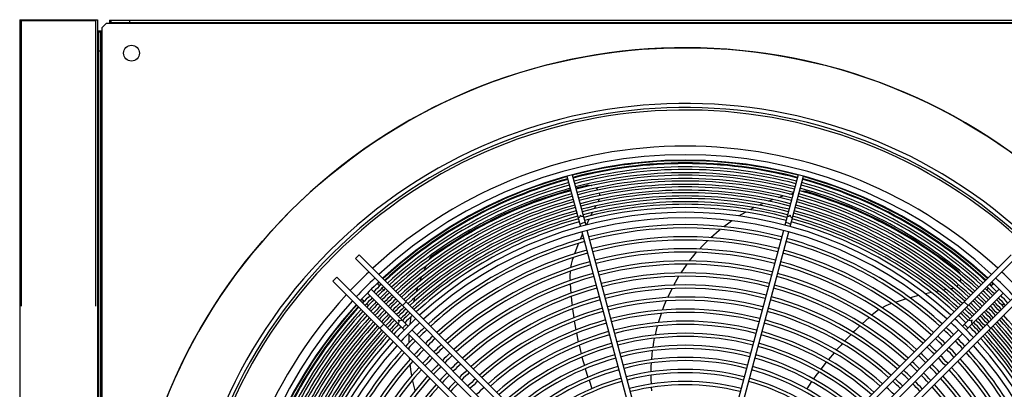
# Model space of a CAD drawing. Header units: centimetres. Extents: x -92429 to 178773, y 2337 to 428125.
# Tile 26 of 138: x 162417 to 162501, y 8945 to 8977. Entities that reach past the tile are written whole.
import ezdxf

# ---------------------------------------------------------------- set-up
doc = ezdxf.new("R2010")
doc.units = ezdxf.units.CM
doc.header["$LTSCALE"] = 50
doc.linetypes.add('DASHED', pattern=[0.75, 0.5, -0.25])
doc.layers.add('WL_urządzenia', color=1, linetype='Continuous')

msp = doc.modelspace()

# ---------------------------------------------------------------- linework, layer by layer
at = {"layer": 'WL_urządzenia', "color": 1, "linetype": 'Continuous'}
for p, q in [((162417.438, 8976.682, 2170), (162424.019, 8976.682, 2170)), ((162417.438, 8976.682, 2170), (162417.438, 8877.4, 2170)), ((162424.019, 8976.682, 2170), (162424.019, 8877.4, 2170)), ((162425.039, 8976.635, 2170), (162425.039, 8976.357, 2170)), ((162425.039, 8976.635, 2170), (162522.374, 8976.635, 2170)), ((162425.132, 8976.635, 2170), (162425.132, 8976.45, 2170)), ((162426.708, 8976.635, 2170), (162426.708, 8976.45, 2170)), ((162424.761, 8976.357, 2170), (162424.39, 8975.987, 2170)), ((162424.39, 8975.987, 2170), (162424.39, 8975.708, 2170)), ((162425.039, 8976.357, 2170), (162424.761, 8976.357, 2170)), ((162425.039, 8976.45, 2170), (162425.132, 8976.45, 2170)), ((162522.374, 8976.357, 2170), (162425.039, 8976.357, 2170)), ((162425.132, 8976.45, 2170), (162522.281, 8976.45, 2170)), ((162424.39, 8975.708, 2170), (162424.112, 8975.708, 2170)), ((162424.112, 8975.708, 2170), (162424.112, 8878.373, 2170)), ((162424.297, 8975.616, 2170), (162424.112, 8975.616, 2170)), ((162424.297, 8975.616, 2170), (162424.297, 8975.708, 2170)), ((162424.297, 8878.466, 2170), (162424.297, 8975.616, 2170)), ((162424.39, 8975.708, 2170), (162424.39, 8878.373, 2170)), ((162424.112, 8974.04, 2170), (162424.297, 8974.04, 2170)), ((162463.706, 8963.468, 2170), (162464.846, 8959.215, 2170)), ((162464.154, 8963.588, 2170), (162465.293, 8959.335, 2170)), ((162483.259, 8963.588, 2170), (162482.12, 8959.335, 2170)), ((162482.567, 8959.215, 2170), (162483.707, 8963.468, 2170)), ((162464.454, 8962.469, 2170), (162465.328, 8962.686, 2170)), ((162465.328, 8962.686, 2170), (162465.404, 8962.7, 2170)), ((162465.404, 8962.7, 2170), (162465.589, 8962.709, 2170)), ((162465.589, 8962.709, 2170), (162465.768, 8962.682, 2170)), ((162465.768, 8962.682, 2170), (162465.795, 8962.675, 2170)), ((162461.167, 8961.443, 2170), (162464.006, 8962.349, 2170)), ((162466.163, 8962.47, 2170), (162466.228, 8962.404, 2170)), ((162466.228, 8962.404, 2170), (162466.319, 8962.286, 2170)), ((162466.434, 8962.026, 2170), (162466.457, 8961.92, 2170)), ((162466.457, 8961.92, 2170), (162466.466, 8961.815, 2170)), ((162481.591, 8961.675, 2170), (162481.986, 8961.801, 2170)), ((162482.526, 8961.955, 2170), (162482.844, 8962.036, 2170)), ((162483.547, 8962.191, 2170), (162483.578, 8962.197, 2170)), ((162483.578, 8962.197, 2170), (162483.732, 8962.214, 2170)), ((162483.732, 8962.214, 2170), (162483.915, 8962.2, 2170)), ((162483.915, 8962.2, 2170), (162484.015, 8962.176, 2170)), ((162484.015, 8962.176, 2170), (162484.659, 8961.981, 2170)), ((162484.659, 8961.981, 2170), (162487.567, 8960.933, 2170)), ((162458.296, 8960.257, 2170), (162461.167, 8961.443, 2170)), ((162466.145, 8960.955, 2170), (162466.016, 8960.712, 2170)), ((162466.147, 8960.96, 2170), (162466.145, 8960.955, 2170)), ((162466.351, 8961.335, 2170), (162466.322, 8961.283, 2170)), ((162466.379, 8961.39, 2170), (162466.351, 8961.335, 2170)), ((162466.429, 8961.523, 2170), (162466.379, 8961.39, 2170)), ((162479.931, 8961.014, 2170), (162480.129, 8961.104, 2170)), ((162480.129, 8961.104, 2170), (162480.269, 8961.166, 2170)), ((162480.729, 8961.359, 2170), (162481.094, 8961.5, 2170)), ((162487.567, 8960.933, 2170), (162490.393, 8959.634, 2170)), ((162455.532, 8958.829, 2170), (162458.296, 8960.257, 2170)), ((162465.849, 8960.388, 2170), (162465.724, 8960.139, 2170)), ((162478.248, 8960.102, 2170), (162478.791, 8960.425, 2170)), ((162479.189, 8960.644, 2170), (162479.504, 8960.807, 2170)), ((162465.564, 8959.814, 2170), (162465.344, 8959.348, 2170)), ((162476.957, 8959.206, 2170), (162477.377, 8959.518, 2170)), ((162477.377, 8959.518, 2170), (162477.652, 8959.712, 2170)), ((162490.393, 8959.634, 2170), (162493.096, 8958.103, 2170)), ((162452.917, 8957.183, 2170), (162455.532, 8958.829, 2170)), ((162465.01, 8958.602, 2170), (162464.807, 8958.121, 2170)), ((162464.966, 8958.767, 2170), (162468.853, 8944.261, 2170)), ((162469.3, 8944.381, 2170), (162465.413, 8958.887, 2170)), ((162475.86, 8958.277, 2170), (162476.568, 8958.896, 2170)), ((162476.568, 8958.896, 2170), (162476.643, 8958.957, 2170)), ((162482, 8958.887, 2170), (162478.113, 8944.381, 2170)), ((162478.561, 8944.261, 2170), (162482.448, 8958.767, 2170)), ((162464.674, 8957.793, 2170), (162464.362, 8956.977, 2170)), ((162474.903, 8957.308, 2170), (162475.123, 8957.546, 2170)), ((162475.123, 8957.546, 2170), (162475.585, 8958.016, 2170)), ((162493.096, 8958.103, 2170), (162495.633, 8956.367, 2170)), ((162445.816, 8956.505, 2170), (162446.143, 8956.833, 2170)), ((162446.143, 8956.833, 2170), (162470.172, 8932.804, 2170)), ((162452.162, 8956.596, 2170), (162452.286, 8956.731, 2170)), ((162452.286, 8956.731, 2170), (162452.366, 8956.796, 2170)), ((162452.366, 8956.796, 2170), (162452.917, 8957.183, 2170)), ((162464.362, 8956.977, 2170), (162464.34, 8956.917, 2170)), ((162474.071, 8956.311, 2170), (162474.442, 8956.776, 2170)), ((162474.442, 8956.776, 2170), (162474.664, 8957.038, 2170)), ((162477.241, 8932.804, 2170), (162501.27, 8956.833, 2170)), ((162469.781, 8932.539, 2170), (162445.816, 8956.505, 2170)), ((162451.623, 8955.486, 2170), (162451.803, 8955.892, 2170)), ((162452.066, 8956.436, 2170), (162452.081, 8956.464, 2170)), ((162452.081, 8956.464, 2170), (162452.162, 8956.596, 2170)), ((162464.063, 8956.037, 2170), (162464.007, 8955.737, 2170)), ((162464.146, 8956.357, 2170), (162464.063, 8956.037, 2170)), ((162464.216, 8956.571, 2170), (162464.146, 8956.357, 2170)), ((162464.222, 8956.588, 2170), (162464.216, 8956.571, 2170)), ((162473.352, 8955.292, 2170), (162473.805, 8955.954, 2170)), ((162473.805, 8955.954, 2170), (162473.864, 8956.034, 2170)), ((162501.598, 8956.505, 2170), (162477.632, 8932.539, 2170)), ((162495.633, 8956.367, 2170), (162496.637, 8955.589, 2170)), ((162463.967, 8955.392, 2170), (162463.954, 8955.078, 2170)), ((162463.954, 8955.078, 2170), (162463.957, 8954.841, 2170)), ((162463.97, 8955.431, 2170), (162463.967, 8955.392, 2170)), ((162472.737, 8954.258, 2170), (162473.174, 8955.011, 2170)), ((162496.637, 8955.589, 2170), (162496.695, 8955.538, 2170)), ((162496.695, 8955.538, 2170), (162496.816, 8955.397, 2170)), ((162496.816, 8955.397, 2170), (162496.904, 8955.239, 2170)), ((162496.904, 8955.239, 2170), (162496.915, 8955.213, 2170)), ((162443.915, 8954.604, 2170), (162444.242, 8954.932, 2170)), ((162467.943, 8930.576, 2170), (162443.915, 8954.604, 2170)), ((162444.242, 8954.932, 2170), (162468.208, 8930.966, 2170)), ((162447.659, 8954.399, 2170), (162447.866, 8954.193, 2170)), ((162451.269, 8954.576, 2170), (162451.413, 8954.966, 2170)), ((162463.957, 8954.841, 2170), (162463.966, 8954.645, 2170)), ((162463.982, 8954.355, 2170), (162464.035, 8953.587, 2170)), ((162479.205, 8930.966, 2170), (162503.171, 8954.932, 2170)), ((162503.498, 8954.604, 2170), (162479.47, 8930.576, 2170)), ((162496.728, 8954.227, 2170), (162496.651, 8954.155, 2170)), ((162496.798, 8954.31, 2170), (162496.728, 8954.227, 2170)), ((162496.969, 8954.706, 2170), (162496.931, 8954.561, 2170)), ((162496.98, 8954.798, 2170), (162496.969, 8954.706, 2170)), ((162499.547, 8954.193, 2170), (162499.754, 8954.399, 2170)), ((162446.832, 8953.588, 2170), (162449.946, 8950.474, 2170)), ((162450.273, 8950.802, 2170), (162447.16, 8953.915, 2170)), ((162448.062, 8953.996, 2170), (162448.213, 8953.846, 2170)), ((162450.987, 8953.703, 2170), (162451.101, 8954.077, 2170)), ((162472.25, 8953.283, 2170), (162472.586, 8953.973, 2170)), ((162493.436, 8953.38, 2170), (162492.719, 8953.188, 2170)), ((162494.519, 8953.634, 2170), (162494.016, 8953.521, 2170)), ((162495.146, 8953.763, 2170), (162494.874, 8953.709, 2170)), ((162495.776, 8953.88, 2170), (162495.505, 8953.831, 2170)), ((162495.781, 8953.88, 2170), (162495.776, 8953.88, 2170)), ((162496.202, 8953.951, 2170), (162496.143, 8953.941, 2170)), ((162496.262, 8953.962, 2170), (162496.202, 8953.951, 2170)), ((162496.399, 8954.005, 2170), (162496.262, 8953.962, 2170)), ((162500.253, 8953.915, 2170), (162497.14, 8950.802, 2170)), ((162500.581, 8953.588, 2170), (162497.467, 8950.474, 2170)), ((162499.2, 8953.846, 2170), (162499.351, 8953.996, 2170)), ((162446.555, 8952.882, 2170), (162446.348, 8953.089, 2170)), ((162446.902, 8952.535, 2170), (162446.752, 8952.685, 2170)), ((162449.791, 8952.53, 2170), (162450.119, 8952.858, 2170)), ((162450.768, 8952.861, 2170), (162450.818, 8953.074, 2170)), ((162450.818, 8953.074, 2170), (162450.856, 8953.222, 2170)), ((162464.061, 8953.3, 2170), (162464.12, 8952.718, 2170)), ((162464.12, 8952.718, 2170), (162464.14, 8952.539, 2170)), ((162471.896, 8952.447, 2170), (162472.092, 8952.927, 2170)), ((162472.218, 8953.214, 2170), (162472.25, 8953.283, 2170)), ((162490.922, 8952.623, 2170), (162490.619, 8952.492, 2170)), ((162491.133, 8952.7, 2170), (162490.922, 8952.623, 2170)), ((162491.15, 8952.706, 2170), (162491.133, 8952.7, 2170)), ((162491.543, 8952.835, 2170), (162491.482, 8952.816, 2170)), ((162492.378, 8953.091, 2170), (162491.543, 8952.835, 2170)), ((162497.295, 8952.858, 2170), (162497.622, 8952.53, 2170)), ((162500.662, 8952.685, 2170), (162500.511, 8952.535, 2170)), ((162450.653, 8952.323, 2170), (162450.668, 8952.398, 2170)), ((162464.175, 8952.255, 2170), (162464.28, 8951.502, 2170)), ((162471.542, 8951.44, 2170), (162471.686, 8951.877, 2170)), ((162471.789, 8952.164, 2170), (162471.839, 8952.298, 2170)), ((162471.839, 8952.298, 2170), (162471.896, 8952.447, 2170)), ((162489.611, 8951.839, 2170), (162489.462, 8951.711, 2170)), ((162489.796, 8951.988, 2170), (162489.611, 8951.839, 2170)), ((162490.052, 8952.17, 2170), (162489.796, 8951.988, 2170)), ((162490.084, 8952.191, 2170), (162490.052, 8952.17, 2170)), ((162490.619, 8952.492, 2170), (162490.348, 8952.351, 2170)), ((162447.89, 8950.629, 2170), (162448.218, 8950.957, 2170)), ((162450.45, 8950.975, 2170), (162450.529, 8951.601, 2170)), ((162464.324, 8951.221, 2170), (162464.35, 8951.063, 2170)), ((162464.35, 8951.063, 2170), (162464.454, 8950.476, 2170)), ((162471.443, 8951.112, 2170), (162471.542, 8951.44, 2170)), ((162489.243, 8951.521, 2170), (162488.671, 8951.005, 2170)), ((162499.195, 8950.957, 2170), (162499.523, 8950.629, 2170)), ((162450.273, 8950.146, 2170), (162460.893, 8939.527, 2170)), ((162450.374, 8949.928, 2170), (162450.378, 8950.041, 2170)), ((162461.221, 8939.855, 2170), (162450.601, 8950.474, 2170)), ((162464.507, 8950.198, 2170), (162464.661, 8949.462, 2170)), ((162471.178, 8950.06, 2170), (162471.27, 8950.46, 2170)), ((162471.27, 8950.46, 2170), (162471.363, 8950.825, 2170)), ((162496.812, 8950.474, 2170), (162486.193, 8939.855, 2170)), ((162486.52, 8939.527, 2170), (162497.14, 8950.146, 2170)), ((162487.708, 8950.075, 2170), (162487.179, 8949.529, 2170)), ((162488.038, 8950.404, 2170), (162487.91, 8950.278, 2170)), ((162488.46, 8950.809, 2170), (162488.038, 8950.404, 2170)), ((162450.362, 8949.405, 2170), (162450.374, 8949.928, 2170)), ((162464.724, 8949.187, 2170), (162464.902, 8948.46, 2170)), ((162470.987, 8949.012, 2170), (162471.057, 8949.447, 2170)), ((162471.057, 8949.447, 2170), (162471.118, 8949.774, 2170)), ((162486.876, 8949.203, 2170), (162486.477, 8948.76, 2170)), ((162486.984, 8949.321, 2170), (162486.876, 8949.203, 2170)), ((162450.366, 8948.908, 2170), (162450.364, 8949.004, 2170)), ((162450.369, 8948.805, 2170), (162450.366, 8948.908, 2170)), ((162470.87, 8947.969, 2170), (162470.911, 8948.415, 2170)), ((162470.911, 8948.415, 2170), (162470.948, 8948.727, 2170)), ((162486.291, 8948.547, 2170), (162485.806, 8947.972, 2170)), ((162450.418, 8947.968, 2170), (162450.406, 8948.112, 2170)), ((162450.54, 8946.938, 2170), (162450.455, 8947.591, 2170)), ((162464.973, 8948.188, 2170), (162465.078, 8947.806, 2170)), ((162465.078, 8947.806, 2170), (162465.175, 8947.47, 2170)), ((162470.834, 8947.377, 2170), (162470.85, 8947.686, 2170)), ((162485.628, 8947.754, 2170), (162485.164, 8947.166, 2170)), ((162450.592, 8946.618, 2170), (162450.54, 8946.938, 2170)), ((162465.255, 8947.202, 2170), (162465.48, 8946.493, 2170)), ((162470.822, 8946.934, 2170), (162470.834, 8947.377, 2170)), ((162484.994, 8946.943, 2170), (162484.758, 8946.625, 2170)), ((162450.727, 8945.927, 2170), (162450.658, 8946.264, 2170)), ((162450.866, 8945.348, 2170), (162450.727, 8945.927, 2170)), ((162465.568, 8946.228, 2170), (162465.571, 8946.22, 2170)), ((162465.571, 8946.22, 2170), (162465.816, 8945.528, 2170)), ((162470.825, 8946.349, 2170), (162470.821, 8946.653, 2170)), ((162470.842, 8945.907, 2170), (162470.825, 8946.349, 2170)), ((162484.39, 8946.113, 2170), (162483.97, 8945.5, 2170)), ((162484.758, 8946.625, 2170), (162484.552, 8946.341, 2170)), ((162470.881, 8945.345, 2170), (162470.859, 8945.628, 2170))]:
    msp.add_line(p, q, dxfattribs=at)
at = {"layer": 'WL_urządzenia', "color": 1, "linetype": 'DASHED'}
for p, q in [((162423.88, 8976.589, 2170), (162417.577, 8976.589, 2170)), ((162417.577, 8877.493, 2170), (162417.577, 8976.589, 2170)), ((162423.88, 8877.493, 2170), (162423.88, 8976.589, 2170))]:
    msp.add_line(p, q, dxfattribs=at)
at = {"layer": 'WL_urządzenia', "color": 1, "linetype": 'Continuous'}
for points in [[(162465.1, 8960.058, -0.407676), (162464.827, 8960.179, -0.407676), (162464.652, 8959.938)], [(162482.761, 8959.938, -0.407676), (162482.586, 8960.179, -0.407676), (162482.313, 8960.058)], [(162465.238, 8959.54, -0.037253), (162465.012, 8959.488, -0.037253), (162464.791, 8959.42)], [(162482.622, 8959.42, -0.037253), (162482.401, 8959.488, -0.037253), (162482.175, 8959.54)], [(162449.744, 8951.331, -0.407676), (162449.448, 8951.3, -0.407676), (162449.417, 8951.003)], [(162450.123, 8950.952, -0.037253), (162449.953, 8950.794, -0.037253), (162449.796, 8950.624)], [(162497.617, 8950.624, -0.037253), (162497.46, 8950.794, -0.037253), (162497.29, 8950.952)], [(162497.997, 8951.003, -0.407676), (162497.965, 8951.3, -0.407676), (162497.669, 8951.331)]]:
    msp.add_lwpolyline(points, format="xyb", dxfattribs=at)
for centre, radius in [((162426.893, 8973.854, 2170), 0.672), ((162426.893, 8973.854, 2170), 0.672), ((162473.707, 8927.041, 2170), 47.277)]:
    msp.add_circle(centre, radius, dxfattribs=at)
for radius, start, end in [(47.277, 319.44157, 310.55843), (42.566, 317.99606, 312.00394), (42.222, 318.02047, 311.97953), (42.012, 318.03557, 311.96443), (38.964, 47.31794, 132.68206), (38.239, 47.36195, 132.63805), (37.775, 47.39095, 132.60905), (37.729, 75.35194, 104.64806), (37.544, 75.35368, 104.64632), (37.483, 75.35425, 104.64575), (37.205, 75.3569, 104.6431), (37.729, 105.35194, 132.60611), (36.992, 75.35895, 104.64105), (36.714, 75.36167, 104.63833), (36.501, 75.36378, 104.63622), (37.729, 47.39389, 74.64806), (37.544, 105.35368, 132.59429), (37.483, 105.35425, 132.59039), (37.205, 105.3569, 132.57237), (36.992, 105.35895, 132.5584), (36.223, 75.36657, 104.63343), (36.011, 75.36874, 104.63126), (35.732, 75.37161, 104.62839), (35.52, 75.37383, 104.62617), (36.992, 47.4416, 74.64105), (37.205, 47.42763, 74.6431), (37.483, 47.40961, 74.64575), (37.544, 47.40571, 74.64632), (36.714, 105.36167, 132.5399), (36.501, 105.36378, 132.52556), (36.223, 105.36657, 132.50655), (36.011, 105.36874, 132.49181), (35.242, 75.37678, 104.62322), (35.029, 75.37907, 104.62093), (34.751, 75.3821, 104.6179), (36.011, 47.50819, 74.63126), (36.223, 47.49345, 74.63343), (36.501, 47.47444, 74.63622), (36.714, 47.4601, 74.63833), (35.732, 105.37161, 132.47228), (35.52, 105.37383, 132.45714), (35.242, 105.37678, 132.43706), (34.538, 75.38445, 104.61555), (34.26, 75.38758, 104.61242), (34.048, 75.39, 104.61), (35.242, 47.56294, 74.62322), (35.52, 47.54286, 74.62617), (35.732, 47.52772, 74.62839), (35.029, 105.37907, 132.42149), (34.751, 105.3821, 132.40084), (34.538, 105.38445, 132.38482), (34.26, 105.38758, 132.36358), (33.372, 47.70664, 132.29336), (33.769, 75.39321, 104.60679), (34.26, 47.63642, 74.61242), (34.538, 47.61518, 74.61555), (34.751, 47.59916, 74.6179), (35.029, 47.57851, 74.62093), (34.048, 105.39, 132.3471), (33.769, 105.39321, 132.32524), (32.908, 47.74479, 132.25521), (32.329, 75.41073, 104.58927), (33.769, 47.67476, 74.60679), (34.048, 47.6529, 74.61), (32.051, 75.41429, 104.58571), (31.31, 75.4241, 104.5759), (32.329, 105.41073, 132.20596), (32.051, 105.41429, 132.18169), (31.032, 75.4279, 104.5721), (32.051, 47.81831, 74.58571), (32.329, 47.79404, 74.58927), (31.31, 105.4241, 132.11495), (31.032, 105.4279, 132.08907), (30.291, 75.43836, 104.56164), (30.013, 75.44243, 104.55757), (31.032, 47.91093, 74.5721), (31.31, 47.88505, 74.5759), (30.291, 105.43836, 132.01781), (30.013, 105.44243, 131.99015), (29.272, 75.45362, 104.54638), (28.994, 75.45797, 104.54203), (30.013, 48.00985, 74.55757), (30.291, 47.98219, 74.56164), (38.964, 133.36403, 136.63597), (29.272, 105.45362, 131.91389), (28.253, 75.46998, 104.53002), (27.975, 75.47466, 104.52534), (29.272, 48.08611, 74.54638), (38.964, 43.36403, 46.63597), (38.239, 133.33298, 136.66702), (37.775, 133.31252, 136.68748), (37.483, 133.29935, 134.64575), (37.729, 133.31044, 133.5921), (37.544, 133.3021, 133.58515), (28.994, 105.45798, 131.88426), (28.253, 105.46999, 131.80248), (27.234, 75.48757, 104.51243), (28.253, 48.19752, 74.53001), (28.994, 48.11574, 74.54202), (37.483, 45.35425, 46.70065), (37.544, 46.41485, 46.6979), (37.729, 46.4079, 46.68956), (37.775, 43.31252, 46.68748), (38.239, 43.33298, 46.66702), (38.964, 137.31794, 222.68206), (37.483, 135.35425, 136.70065), (37.205, 133.28663, 134.6431), (36.992, 133.27678, 134.64105), (36.714, 133.26373, 134.63833), (36.501, 133.25361, 134.63622), (36.223, 133.24019, 134.63343), (27.975, 105.47466, 131.77065), (26.956, 75.4926, 104.5074), (27.975, 48.22935, 74.52534), (36.223, 45.36657, 46.75981), (36.501, 45.36378, 46.74639), (36.714, 45.36167, 46.73627), (36.992, 45.35895, 46.72322), (37.205, 45.3569, 46.71337), (37.483, 43.29935, 44.64575), (38.239, 137.36195, 222.63805), (37.775, 137.39095, 222.60905), (37.729, 137.39389, 164.64806), (37.729, 136.4079, 136.68956), (37.544, 136.41485, 136.6979), (37.205, 135.3569, 136.71337), (36.992, 135.35895, 136.72322), (36.714, 135.36167, 136.73628), (36.501, 135.36378, 136.74639), (36.011, 133.2298, 134.63126), (35.732, 133.21602, 134.62839), (35.52, 133.20533, 134.62617), (35.242, 133.19117, 134.62322), (35.029, 133.18018, 134.62093), (27.234, 105.48757, 131.68271), (26.956, 105.4926, 131.64844), (26.215, 75.50652, 104.49348), (25.937, 75.51196, 104.48804), (26.956, 48.35156, 74.5074), (27.234, 48.31729, 74.51243), (35.029, 45.37907, 46.81982), (35.242, 45.37678, 46.80883), (35.52, 45.37383, 46.79467), (35.732, 45.37161, 46.78398), (36.011, 45.36874, 46.7702), (36.501, 43.25361, 44.63622), (36.714, 43.26372, 44.63833), (36.992, 43.27678, 44.64105), (37.205, 43.28663, 44.6431), (37.544, 137.40572, 164.64632), (37.483, 137.40961, 164.64575), (37.205, 137.42763, 164.6431), (36.992, 137.4416, 164.64105), (36.714, 137.4601, 164.63833), (36.501, 137.47444, 164.63622), (36.223, 135.36657, 136.75981), (36.011, 135.36874, 136.7702), (35.732, 135.37161, 136.78398), (35.52, 135.37383, 136.79467), (35.242, 135.37678, 136.80883), (34.751, 133.16561, 134.6179), (34.538, 133.15431, 134.61555), (34.26, 133.13933, 134.61243), (34.048, 133.1277, 134.61), (33.769, 133.11228, 134.60679), (26.215, 105.50652, 131.55361), (25.937, 105.51195, 131.51661), (25.196, 75.52701, 104.47299), (24.918, 75.53289, 104.46711), (25.937, 48.48339, 74.48805), (26.215, 48.44639, 74.49348), (33.769, 45.39321, 46.88772), (34.048, 45.39, 46.8723), (34.26, 45.38757, 46.86067), (34.538, 45.38445, 46.84569), (34.751, 45.3821, 46.83439), (35.242, 43.19117, 44.62322), (35.52, 43.20533, 44.62617), (35.732, 43.21602, 44.62839), (36.011, 43.2298, 44.63126), (36.223, 43.24019, 44.63343), (36.501, 15.36378, 42.52556), (36.223, 137.49345, 164.63343), (36.011, 137.50819, 164.63126), (35.732, 137.52772, 164.62839), (35.52, 137.54287, 164.62617), (35.029, 135.37907, 136.81982), (34.751, 135.3821, 136.83439), (34.538, 135.38445, 136.84569), (34.26, 135.38757, 136.86067), (34.048, 135.39, 136.8723), (33.372, 133.08979, 136.91021), (32.908, 133.06287, 136.93713), (25.196, 105.52701, 131.41405), (24.918, 105.53289, 131.37397), (24.177, 75.54922, 104.45078), (23.899, 75.55561, 104.44439), (24.918, 48.62603, 74.46711), (25.196, 48.58595, 74.47299), (32.908, 43.06287, 46.93713), (33.372, 43.08979, 46.91021), (34.048, 43.1277, 44.61), (34.26, 43.13933, 44.61243), (34.538, 43.15431, 44.61555), (34.751, 43.16561, 44.6179), (35.029, 43.18018, 44.62093), (35.52, 15.37383, 42.45713), (35.732, 15.37161, 42.47228), (36.011, 15.36874, 42.49181), (36.223, 15.36657, 42.50655), (35.242, 137.56294, 164.62322), (35.029, 137.57852, 164.62093), (34.751, 137.59916, 164.6179), (34.538, 137.61518, 164.61555), (34.26, 137.63642, 164.61242), (33.769, 135.39321, 136.88772), (32.329, 133.02813, 134.58927), (32.051, 133.01101, 134.58571), (24.177, 105.54922, 131.2627), (23.899, 105.55561, 131.21915), (23.158, 75.57339, 104.42661), (23.899, 48.78085, 74.44439), (24.177, 48.7373, 74.45078), (32.051, 45.41429, 46.98899), (32.329, 45.41073, 46.97187), (33.769, 43.11228, 44.60679), (34.26, 15.38758, 42.36358), (34.538, 15.38445, 42.38482), (34.751, 15.3821, 42.40084), (35.029, 15.37907, 42.42148), (35.242, 15.37678, 42.43706), (33.372, 137.70664, 222.29336), (32.908, 137.74479, 222.25521), (34.048, 137.6529, 164.61), (33.769, 137.67476, 164.60679), (32.329, 135.41073, 136.97187), (32.051, 135.41429, 136.98899), (31.31, 132.96392, 134.5759), (31.032, 132.94567, 134.5721), (30.291, 132.8954, 134.56164), (23.158, 105.57339, 131.098), (22.88, 75.58036, 104.41964), (22.139, 75.59978, 104.40022), (23.158, 48.902, 74.42661), (30.291, 45.43836, 47.1046), (31.032, 45.4279, 47.05433), (31.31, 45.4241, 47.03608), (32.051, 43.01101, 44.58571), (32.329, 43.02813, 44.58927), (32.908, 317.74479, 42.25521), (33.372, 317.70664, 42.29336), (33.769, 15.39321, 42.32524), (34.048, 15.39, 42.3471), (32.329, 137.79404, 164.58927), (32.051, 137.81831, 164.58571), (31.31, 135.4241, 137.03608), (31.032, 135.4279, 137.05433), (30.013, 132.87589, 134.55757), (29.272, 132.8221, 134.54638), (22.88, 105.58036, 131.0505), (22.139, 105.59978, 130.91811), (21.861, 75.60741, 104.39259), (22.139, 49.08189, 74.40022), (22.88, 48.9495, 74.41964), (29.272, 45.45362, 47.1779), (30.013, 45.44243, 47.12411), (31.032, 42.94567, 44.5721), (31.31, 42.96392, 44.5759), (32.051, 15.41429, 42.18169), (32.329, 15.41073, 42.20596), (31.31, 137.88505, 164.5759), (31.032, 137.91093, 164.5721), (30.291, 135.43836, 137.1046), (30.013, 135.44243, 137.12411), (29.272, 135.45362, 137.1779), (28.994, 132.8012, 134.54202), (28.253, 132.74351, 134.53002), (27.975, 132.72107, 134.52534), (21.861, 105.60741, 130.86609), (21.12, 75.62872, 104.37128), (20.842, 75.63711, 104.36289), (21.861, 49.13391, 74.39259), (27.975, 45.47466, 47.27893), (28.253, 45.46998, 47.25649), (28.994, 45.45798, 47.1988), (29.272, 42.8221, 44.54638), (30.013, 42.87589, 44.55757), (30.291, 42.8954, 44.56164), (31.032, 15.4279, 42.08907), (31.31, 15.4241, 42.11495), (30.291, 137.98219, 164.56164), (30.013, 138.00985, 164.55757), (28.994, 135.45798, 137.1988), (28.253, 135.46999, 137.25649), (27.234, 132.65904, 134.51243), (26.956, 132.63487, 134.5074), (21.12, 105.62872, 130.72081), (20.842, 105.63711, 130.6636), (20.101, 75.66059, 104.33941), (19.823, 75.66986, 104.33014), (20.842, 49.3364, 74.36289), (21.12, 49.27919, 74.37128), (26.956, 45.4926, 47.36513), (27.234, 45.48757, 47.34096), (28.253, 42.74351, 44.53001), (28.994, 42.8012, 44.54202), (30.013, 15.44243, 41.99015), (30.291, 15.43836, 42.01781), (29.272, 138.0861, 164.54638), (28.994, 138.11574, 164.54203), (28.253, 138.19752, 164.53002), (27.975, 135.47466, 137.27893), (27.234, 135.48757, 137.34096), (26.956, 135.4926, 137.36513), (26.215, 132.56799, 134.49348), (25.937, 132.5419, 134.48804), (20.101, 105.66059, 130.50345), (19.823, 105.66986, 130.44023), (19.082, 75.69587, 104.30413), (18.804, 75.70616, 104.29384), (19.823, 49.55977, 74.33014), (20.101, 49.49655, 74.33941), (25.937, 45.51196, 47.4581), (26.215, 45.50652, 47.43201), (26.956, 42.63487, 44.5074), (27.234, 42.65904, 44.51243), (27.975, 42.72107, 44.52534), (28.253, 15.46998, 41.80248), (28.994, 15.45797, 41.88426), (29.272, 15.45362, 41.9139), (27.975, 138.22935, 164.52534), (25.196, 132.46957, 134.47299), (25.196, 45.52701, 47.53043), (27.975, 15.47466, 41.77065)]:
    msp.add_arc((162473.707, 8927.041, 2170), radius, start, end, dxfattribs=at)

doc.saveas('drawing.dxf')
